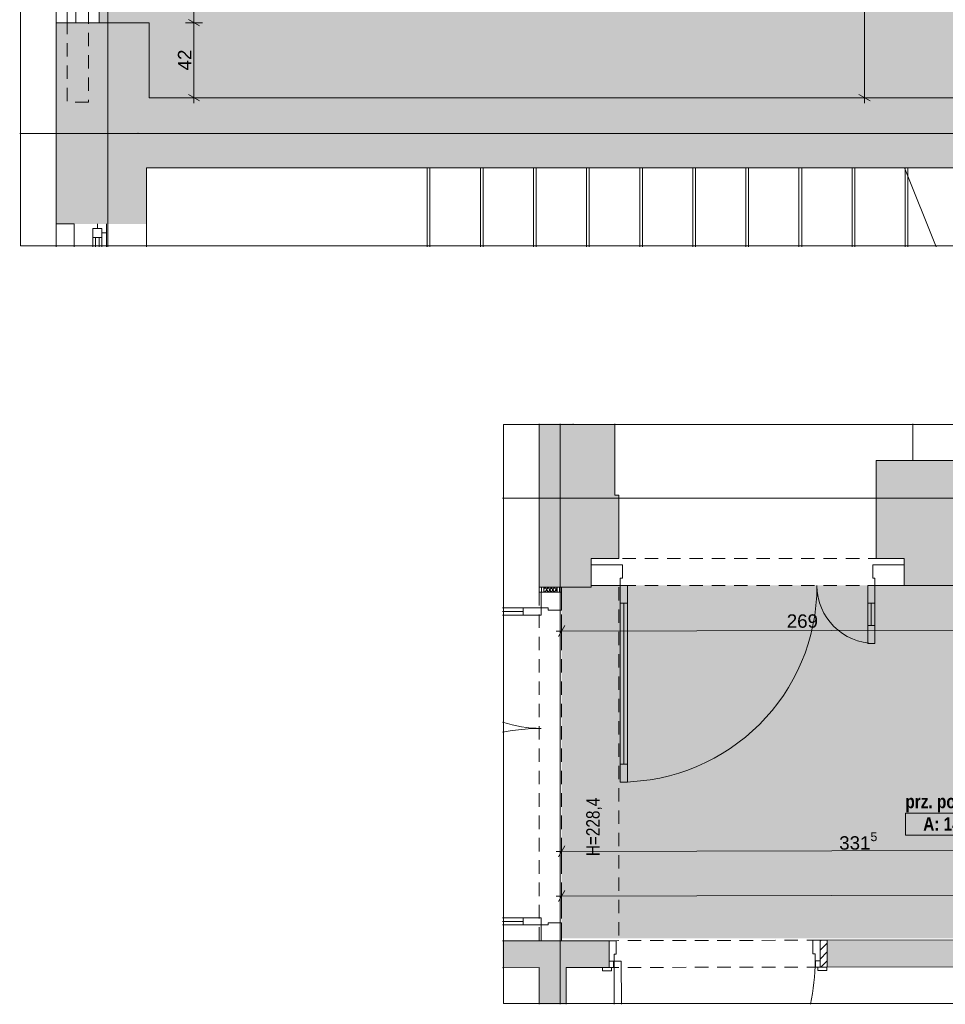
# Paper-space layout 'A-56 UKŁAD SUFITÓW PODWIESZONYCH' of a CAD drawing. Header units: millimetres. Extents: x 0 to 800, y 0 to 594.
# Tile 8 of 27: x 294 to 397, y 185 to 295. Entities that reach past the tile are written whole.
import ezdxf
from ezdxf.xclip import XClip

# ---------------------------------------------------------------- set-up
doc = ezdxf.new("R2010")
doc.units = ezdxf.units.MM
doc.header["$MEASUREMENT"] = 0
doc.header["$XCLIPFRAME"] = 0
for name, pattern in [('DASHDOTX2', [1000, 500, -250, 0, -250]), ('GESTRICHELT2', [93.75, 62.5, -31.25]), ('Przer. długie kreski', [2.5, 1.5, -1]), ('PRZERYWANA_DU_A', [550, 350, -200])]:
    doc.linetypes.add(name, pattern=pattern)
for name, color, linetype, lineweight, true_color in [('A_konstrukcja stalowa_Nr_pióra__10', 7, 'Continuous', 13, 0x4b4b4b), ('A_konstrukcja_Nr_pióra__10', 7, 'Continuous', 13, 0x4b4b4b), ('A_konstrukcja_Nr_pióra__4', 7, 'Continuous', 18, 0x4b4b4b), ('A_osie_Nr_pióra__16', 7, 'Continuous', 5, 0x0f0f0f), ('A_schody_Nr_pióra__10', 7, 'Continuous', 13, 0x4b4b4b), ('A_schody_Nr_pióra__4', 7, 'Continuous', 18, 0x4b4b4b), ('A_sufity projektowane opisy_Nr_pióra__19', 7, 'Continuous', 5, 0x191919), ('A_ściany proj_Nr_pióra__21', 7, 'Continuous', 5, 0xb0b0b0), ('A_ściany_Nr_pióra__19', 7, 'Continuous', 5, 0x191919), ('Okna Archicada_Nr_pióra__19', 7, 'Continuous', 5, 0x191919)]:
    doc.layers.add(name, color=color, linetype=linetype, lineweight=lineweight, true_color=true_color)
for name, color, linetype, lineweight in [('A_strefy_Nr_pióra__1', 7, 'Continuous', 20), ('A_sufity projektowane wymiary_Nr_pióra__1', 7, 'Continuous', 20), ('A_sufity projektowane wymiary_Nr_pióra__2', 8, 'Continuous', 13), ('A_ściany proj_Nr_pióra__1', 7, 'Continuous', 20), ('A_ściany_Nr_pióra__1', 7, 'Continuous', 20), ('Drzwi Archicad_Nr_pióra__3', 252, 'Continuous', 13)]:
    doc.layers.add(name, color=color, linetype=linetype, lineweight=lineweight)
for name, color, linetype in [('A_sufity projektowane', 7, 'Continuous'), ('A_ściany', 7, 'Continuous'), ('A_ściany proj', 7, 'Continuous')]:
    doc.layers.add(name, color=color, linetype=linetype)
doc.styles.add('STYL_AUTOMATYCZNY_1', font='arial.ttf')
doc.styles.add('STYL_AUTOMATYCZNY_2', font='ARIALN.TTF')
doc.styles.add('STYL_AUTOMATYCZNY_4', font='arial.ttf')
doc.styles.add('STYL_AUTOMATYCZNY_5', font='ARIALN.TTF')
pattern_1 = [(0, (-3724.6102, -576.7613), (0, 1), [0, -1])]

# ---------------------------------------------------------------- blocks, each defined once
blk = doc.blocks.new('Rysunek_2_2', base_point=(-3724.61, -576.76))
at = {"layer": 'A_sufity projektowane', "linetype": 'Continuous', "lineweight": 0, "true_color": 0x4b4b4b}
h = blk.add_hatch(dxfattribs=at)
h.set_pattern_fill('do_wyburzenia_0002', color=251, style=0, pattern_type=2)
h.set_pattern_definition([(0, (410.0065, 228.3906), (0, 0.75), [0, -0.75])])
h.paths.add_polyline_path([(354.14, 231.45), (354.14, 192.14), (486.66, 192.14), (486.66, 230.03), (478.86, 230.03), (478.86, 237.23), (407.92, 237.23), (407.92, 231.63), (357.44, 231.63), (357.44, 231.45)])
at = {"layer": 'A_ściany', "linetype": 'Continuous', "lineweight": 0, "true_color": 0x000000}
for points in [[(351.64, 249.73), (351.64, 249.65), (355.44, 249.65), (355.44, 249.73)], [(351.64, 231.45), (357.44, 231.45), (357.44, 234.63), (360.54, 234.63), (360.54, 241.73), (360.1, 241.73), (360.1, 249.65), (351.64, 249.65)], [(389.32, 234.63), (392.44, 234.63), (392.44, 231.63), (407.92, 231.63), (407.92, 245.63), (389.32, 245.63)], [(347.54, 188.84), (359.45, 188.87), (359.45, 191.87), (347.54, 191.84)], [(383.85, 191.92), (383.85, 188.92), (456.07, 189.07), (456.06, 192.07)], [(351.64, 184.75), (354.64, 184.75), (354.64, 188.85), (351.64, 188.85)]]:
    blk.add_hatch(color=18, dxfattribs=at).paths.add_polyline_path(points)
at = {"layer": 'A_ściany proj', "linetype": 'Continuous', "lineweight": 13}
h = blk.add_hatch(dxfattribs=at)
h.set_pattern_fill('gypsum_0002', color=8, style=0, pattern_type=2)
h.set_pattern_definition(pattern_1)
h.paths.add_polyline_path([(351.64, 231.45), (351.64, 230.87), (351.89, 230.87), (351.89, 231.45)])
h = blk.add_hatch(dxfattribs=at)
h.set_pattern_fill('gypsum_0002', color=8, style=0, pattern_type=2)
h.set_pattern_definition(pattern_1)
h.paths.add_polyline_path([(352.14, 231.45), (351.89, 231.45), (351.89, 230.87), (352.14, 230.87)])
h = blk.add_hatch(dxfattribs=at)
h.set_pattern_fill('batt_insulation_0002', color=8, style=0, pattern_type=2)
h.set_pattern_definition([(60, (-3724.61022, -576.7613), (-0.259807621, 0.15), []), (120, (-3724.61022, -576.7613), (0.259807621, 0.15), [])])
h.paths.add_polyline_path([(352.14, 230.87), (353.64, 230.87), (353.64, 231.45), (352.14, 231.45)])
h = blk.add_hatch(dxfattribs=at)
h.set_pattern_fill('gypsum_0002', color=8, style=0, pattern_type=2)
h.set_pattern_definition(pattern_1)
h.paths.add_polyline_path([(353.64, 230.87), (353.89, 230.87), (353.89, 231.45), (353.64, 231.45)])
h = blk.add_hatch(dxfattribs=at)
h.set_pattern_fill('gypsum_0002', color=8, style=0, pattern_type=2)
h.set_pattern_definition(pattern_1)
h.paths.add_polyline_path([(353.89, 230.87), (354.14, 230.87), (354.14, 231.45), (353.89, 231.45)])
at = {"layer": 'A_ściany proj', "linetype": 'Continuous', "lineweight": 0, "true_color": 0x000000}
h = blk.add_hatch(dxfattribs=at)
h.set_pattern_fill('bloczki_ceramiczne_0002', color=18, style=0, pattern_type=2)
h.set_pattern_definition([(45, (-3724.6102, -576.7613), (-0.49497475, 0.49497475), [])])
h.paths.add_polyline_path([(383.05, 188.92), (383.85, 188.92), (383.85, 191.92), (383.05, 191.92)])
at = {"layer": 'A_konstrukcja_Nr_pióra__10', "color": 251, "linetype": 'Przer. długie kreski', "lineweight": 13, "true_color": 0x4b4b4b}
for p, q in [((360.1, 249.73), (360.1, 249.65)), ((360.54, 231.45), (360.54, 191.87))]:
    blk.add_line(p, q, dxfattribs=at)
at = {"layer": 'A_osie_Nr_pióra__16', "color": 250, "linetype": 'DASHDOTX2', "lineweight": 5, "true_color": 0x0f0f0f}
for p, q in [((353.98, 249.73), (353.98, 184.75)), ((500.6, 241.39), (347.54, 241.39))]:
    blk.add_line(p, q, dxfattribs=at)
at = {"layer": 'A_schody_Nr_pióra__4', "color": 251, "linetype": 'Continuous', "lineweight": 18, "true_color": 0x4b4b4b}
blk.add_line((393.44, 249.73), (393.44, 245.63), dxfattribs=at)
at = {"layer": 'A_strefy_Nr_pióra__1', "color": 7, "linetype": 'Continuous', "lineweight": 20}
for p, q in [((392.59, 206.15), (392.59, 203.68)), ((392.59, 206.15), (406.88, 206.15)), ((392.59, 203.68), (406.88, 203.68))]:
    blk.add_line(p, q, dxfattribs=at)
at = {"layer": 'A_sufity projektowane opisy_Nr_pióra__19', "color": 250, "linetype": 'PRZERYWANA_DU_A', "lineweight": 5, "true_color": 0x191919, "flags": 128}
blk.add_lwpolyline([(500.5, 249.63), (347.64, 249.63), (347.64, 184.85), (500.5, 184.85)], close=True, dxfattribs=at)
at = {"layer": 'A_sufity projektowane wymiary_Nr_pióra__1', "color": 7, "linetype": 'Continuous', "lineweight": 20}
for p, q in [((354.5, 227.15), (353.78, 225.9)), ((354.5, 202.49), (353.78, 201.24)), ((354.49, 197.49), (353.77, 196.24))]:
    blk.add_line(p, q, dxfattribs=at)
at = {"layer": 'A_sufity projektowane wymiary_Nr_pióra__2', "color": 8, "linetype": 'Continuous', "lineweight": 13}
for p, q in [((354.14, 225.59), (354.14, 227.46)), ((353.53, 226.52), (354.14, 226.52)), ((354.14, 226.52), (407.93, 226.63)), ((354.14, 200.93), (354.14, 202.8)), ((353.53, 201.86), (354.14, 201.86)), ((354.14, 201.86), (420.42, 202)), ((354.13, 195.93), (354.13, 197.8)), ((353.52, 196.86), (354.13, 196.86)), ((354.13, 196.86), (486.65, 197.14))]:
    blk.add_line(p, q, dxfattribs=at)
at = {"layer": 'A_ściany proj_Nr_pióra__1', "color": 7, "linetype": 'Continuous', "lineweight": 20}
for p, q in [((357.44, 233.93), (357.44, 234.63)), ((357.44, 231.63), (357.44, 233.93)), ((392.44, 233.93), (392.44, 234.63)), ((392.44, 231.63), (392.44, 233.93))]:
    blk.add_line(p, q, dxfattribs=at)
at = {"layer": 'A_ściany proj_Nr_pióra__1', "color": 7, "linetype": 'Continuous', "lineweight": 20, "flags": 128}
for points in [[(351.64, 231.45), (351.64, 230.87)], [(354.14, 230.87), (354.14, 231.45)], [(383.85, 191.92), (383.05, 191.92)], [(383.05, 191.92), (383.05, 188.92)], [(383.85, 188.92), (383.85, 191.92)], [(383.05, 188.92), (383.85, 188.92)]]:
    blk.add_lwpolyline(points, dxfattribs=at)
at = {"layer": 'A_ściany proj_Nr_pióra__21', "color": 253, "linetype": 'Continuous', "lineweight": 5, "true_color": 0xb0b0b0}
for p, q in [((351.89, 231.45), (351.89, 230.87)), ((352.14, 231.45), (352.14, 230.87)), ((353.64, 230.87), (353.64, 231.45)), ((353.89, 230.87), (353.89, 231.45)), ((351.84, 230.87), (351.64, 230.87)), ((351.89, 230.87), (351.84, 230.87)), ((352.14, 230.87), (351.89, 230.87)), ((353.64, 230.87), (352.14, 230.87)), ((353.89, 230.87), (353.64, 230.87)), ((354.14, 230.87), (353.89, 230.87)), ((351.84, 191.87), (351.64, 191.87)), ((351.89, 191.87), (351.84, 191.87)), ((352.14, 191.87), (351.89, 191.87)), ((353.64, 191.87), (352.14, 191.87)), ((353.89, 191.87), (353.64, 191.87)), ((354.14, 191.87), (353.89, 191.87))]:
    blk.add_line(p, q, dxfattribs=at)
at = {"layer": 'A_ściany proj_Nr_pióra__21', "color": 253, "linetype": 'Continuous', "lineweight": 5, "true_color": 0xb0b0b0, "flags": 128}
for points in [[(351.89, 231.45), (351.64, 231.45)], [(352.14, 231.45), (351.89, 231.45)], [(353.64, 231.45), (352.14, 231.45)], [(353.89, 231.45), (353.64, 231.45)], [(354.14, 231.45), (353.89, 231.45)]]:
    blk.add_lwpolyline(points, dxfattribs=at)
at = {"layer": 'A_ściany_Nr_pióra__1', "color": 7, "linetype": 'Continuous', "lineweight": 20}
for p, q in [((359.45, 191.87), (359.45, 189.57)), ((383.05, 191.92), (383.05, 189.62)), ((359.45, 189.57), (359.45, 188.87)), ((383.05, 189.62), (383.05, 188.92)), ((359.45, 188.87), (358.71, 188.86)), ((383.05, 188.92), (383.79, 188.92))]:
    blk.add_line(p, q, dxfattribs=at)
at = {"layer": 'A_ściany_Nr_pióra__1', "color": 7, "linetype": 'Continuous', "lineweight": 20, "flags": 128}
for points in [[(351.64, 249.73), (351.64, 249.65)], [(351.64, 249.65), (351.64, 231.45)], [(355.44, 249.65), (355.44, 249.73)], [(360.1, 249.65), (355.44, 249.65)], [(360.1, 241.73), (360.1, 249.65)], [(407.92, 245.63), (389.32, 245.63)], [(389.32, 245.63), (389.32, 234.63)], [(360.54, 241.73), (360.1, 241.73)], [(360.54, 234.63), (360.54, 241.73)], [(357.44, 231.45), (357.44, 234.63)], [(357.44, 234.63), (360.54, 234.63)], [(389.32, 234.63), (392.44, 234.63)], [(392.44, 234.63), (392.44, 231.63)], [(351.64, 231.45), (357.44, 231.45)], [(392.44, 231.63), (407.92, 231.63)], [(359.45, 191.87), (347.54, 191.84)], [(456.06, 192.07), (383.85, 191.92)], [(383.85, 191.92), (383.85, 188.92)], [(347.54, 188.84), (351.64, 188.85)], [(351.64, 188.85), (351.64, 184.75)], [(354.64, 188.85), (359.45, 188.87)], [(354.64, 184.75), (354.64, 188.85)], [(383.85, 188.92), (402.55, 188.96)]]:
    blk.add_lwpolyline(points, dxfattribs=at)
at = {"layer": 'Drzwi Archicad_Nr_pióra__3', "color": 252, "linetype": 'Przer. długie kreski', "lineweight": 13}
for p, q in [((392.44, 234.63), (357.44, 234.63)), ((392.44, 231.63), (357.44, 231.63)), ((351.64, 230.87), (351.64, 191.87)), ((354.14, 230.87), (354.14, 191.87)), ((383.05, 191.92), (359.45, 191.87)), ((383.05, 188.92), (359.45, 188.87))]:
    blk.add_line(p, q, dxfattribs=at)
at = {"layer": 'Drzwi Archicad_Nr_pióra__3', "color": 252, "linetype": 'Continuous', "lineweight": 13}
for p, q in [((357.44, 233.93), (357.44, 234.63)), ((357.44, 233.93), (357.44, 231.63)), ((360.94, 233.93), (357.44, 233.93)), ((357.44, 231.63), (357.44, 233.93)), ((357.44, 231.63), (357.44, 233.93)), ((360.94, 232.43), (360.94, 233.93)), ((388.94, 233.93), (388.94, 232.43)), ((392.44, 233.93), (388.94, 233.93)), ((392.44, 233.93), (392.44, 234.63)), ((392.44, 231.63), (392.44, 233.93)), ((392.44, 231.63), (392.44, 233.93)), ((392.44, 231.63), (392.44, 233.93)), ((357.44, 231.63), (360.7, 231.63)), ((360.7, 231.63), (360.7, 232.43)), ((360.7, 232.43), (360.94, 232.43)), ((360.7, 229.63), (360.7, 231.63)), ((360.7, 231.63), (361.5, 231.63)), ((361.5, 231.63), (361.5, 229.63)), ((388.38, 231.63), (388.38, 229.63)), ((389.18, 231.63), (388.38, 231.63)), ((388.94, 232.43), (389.18, 232.43)), ((389.18, 232.43), (389.18, 231.63)), ((389.18, 231.63), (392.44, 231.63)), ((389.18, 229.63), (389.18, 231.63)), ((351.84, 230.87), (351.64, 230.87)), ((351.84, 229.11), (351.84, 230.87)), ((351.84, 230.87), (354.14, 230.87)), ((351.89, 230.87), (351.84, 230.87)), ((351.89, 230.87), (351.84, 230.87)), ((352.14, 230.87), (351.89, 230.87)), ((352.14, 230.87), (351.89, 230.87)), ((353.64, 230.87), (352.14, 230.87)), ((353.64, 230.87), (352.14, 230.87)), ((353.89, 230.87), (353.64, 230.87)), ((353.89, 230.87), (353.64, 230.87)), ((354.14, 230.87), (353.89, 230.87)), ((354.14, 230.87), (353.89, 230.87)), ((354.14, 230.87), (354.14, 228.87)), ((361.5, 229.63), (360.7, 229.63)), ((361.1, 211.63), (361.1, 229.63)), ((388.38, 229.63), (389.18, 229.63)), ((388.78, 227.15), (388.78, 229.63)), ((347.54, 228.71), (349.84, 228.71)), ((349.84, 228.31), (349.84, 229.11)), ((349.84, 229.11), (351.84, 229.11)), ((351.84, 228.31), (349.84, 228.31)), ((352.64, 229.11), (351.84, 229.11)), ((351.84, 229.11), (351.84, 228.31)), ((352.64, 228.87), (352.64, 229.11)), ((354.14, 228.87), (352.64, 228.87)), ((389.18, 227.15), (388.38, 227.15)), ((388.38, 227.15), (388.38, 225.15)), ((389.18, 225.15), (389.18, 227.15)), ((388.38, 225.15), (389.18, 225.15)), ((360.7, 209.63), (360.7, 211.63)), ((360.7, 211.63), (361.5, 211.63)), ((361.5, 211.63), (361.5, 209.63)), ((361.5, 209.63), (360.7, 209.63)), ((347.54, 194.03), (349.84, 194.03)), ((351.84, 194.43), (349.84, 194.43)), ((349.84, 194.43), (349.84, 193.63)), ((351.84, 193.63), (351.84, 194.43)), ((349.84, 193.63), (351.84, 193.63)), ((351.84, 191.87), (351.84, 193.63)), ((351.84, 193.63), (352.64, 193.63)), ((352.64, 193.63), (352.64, 193.87)), ((352.64, 193.87), (354.14, 193.87)), ((354.14, 193.87), (354.14, 191.87)), ((351.84, 191.87), (351.64, 191.87)), ((354.14, 191.87), (351.84, 191.87)), ((351.89, 191.87), (351.84, 191.87)), ((351.89, 191.87), (351.84, 191.87)), ((352.14, 191.87), (351.89, 191.87)), ((352.14, 191.87), (351.89, 191.87)), ((353.64, 191.87), (352.14, 191.87)), ((353.64, 191.87), (352.14, 191.87)), ((353.89, 191.87), (353.64, 191.87)), ((353.89, 191.87), (353.64, 191.87)), ((354.14, 191.87), (353.89, 191.87)), ((354.14, 191.87), (353.89, 191.87)), ((359.45, 191.87), (359.45, 189.57)), ((360.25, 191.87), (359.45, 191.87)), ((359.45, 191.87), (359.45, 189.57)), ((359.45, 191.87), (359.45, 189.57)), ((360.25, 190.37), (360.25, 191.87)), ((383.05, 191.92), (382.25, 191.91)), ((382.25, 191.91), (382.25, 190.41)), ((383.05, 189.62), (383.05, 191.92)), ((383.05, 191.92), (383.05, 189.62)), ((383.05, 191.92), (383.05, 189.62)), ((359.45, 189.57), (359.45, 188.87)), ((359.95, 189.57), (359.45, 189.57)), ((359.45, 189.57), (360.01, 189.57)), ((359.45, 189.57), (359.45, 188.87)), ((359.45, 189.57), (359.45, 188.87)), ((359.95, 188.87), (359.95, 189.57)), ((360.01, 189.57), (360.01, 190.37)), ((360.01, 190.37), (360.25, 190.37)), ((360.02, 184.75), (360.01, 189.57)), ((360.01, 189.57), (360.81, 189.57)), ((360.81, 189.57), (360.82, 184.75)), ((382.25, 190.41), (382.49, 190.41)), ((382.49, 190.41), (382.49, 189.61)), ((382.49, 189.61), (383.05, 189.62)), ((383.05, 189.62), (382.55, 189.61)), ((382.55, 189.61), (382.55, 188.91)), ((383.05, 188.92), (383.05, 189.62)), ((383.05, 189.62), (383.05, 188.92)), ((383.05, 189.62), (383.05, 188.92)), ((359.71, 188.87), (358.71, 188.86)), ((359.45, 188.87), (358.71, 188.86)), ((359.45, 188.87), (358.71, 188.86)), ((358.71, 188.86), (358.71, 188.48)), ((358.71, 188.48), (359.71, 188.49)), ((359.45, 188.87), (359.95, 188.87)), ((359.71, 188.49), (359.71, 188.87)), ((382.55, 188.91), (383.05, 188.92)), ((383.79, 188.92), (382.79, 188.92)), ((382.79, 188.92), (382.79, 188.54)), ((382.79, 188.54), (383.79, 188.54)), ((383.05, 188.92), (383.79, 188.92)), ((383.05, 188.92), (383.79, 188.92)), ((383.79, 188.54), (383.79, 188.92))]:
    blk.add_line(p, q, dxfattribs=at)
at = {"layer": 'Drzwi Archicad_Nr_pióra__3', "color": 252, "linetype": 'Continuous', "lineweight": 13, "flags": 128}
for points in [[(360.7, 211.63), (360.7, 229.63), (361.1, 229.63), (361.1, 211.63)], [(361.1, 211.63), (361.1, 229.63), (361.5, 229.63), (361.5, 211.63)], [(388.78, 227.15), (388.78, 229.63), (388.38, 229.63), (388.38, 227.15)], [(389.18, 227.15), (389.18, 229.63), (388.78, 229.63), (388.78, 227.15)]]:
    blk.add_lwpolyline(points, close=True, dxfattribs=at)
for points in [[(347.54, 229.11), (349.84, 229.11), (349.84, 228.71), (347.54, 228.71)], [(347.54, 228.71), (349.84, 228.71), (349.84, 228.31), (347.54, 228.31)], [(347.54, 194.03), (349.84, 194.03), (349.84, 194.43), (347.54, 194.43)], [(347.54, 193.63), (349.84, 193.63), (349.84, 194.03), (347.54, 194.03)]]:
    blk.add_lwpolyline(points, dxfattribs=at)
at = {"layer": 'Drzwi Archicad_Nr_pióra__3', "color": 252, "linetype": 'Continuous', "lineweight": 13}
for centre, radius, start, end in [((360.7, 231.63), 22, 270, 0), ((389.18, 231.63), 6.48, 180, 270), ((351.84, 229.11), 13.48, 251.3981, 270), ((351.84, 193.63), 22, 90, 101.2713), ((360.01, 189.57), 22.48, 347.6241, 0.1232)]:
    blk.add_arc(centre, radius, start, end, dxfattribs=at)
at = {"layer": 'A_konstrukcja_Nr_pióra__4', "color": 251, "linetype": 'Continuous', "lineweight": 18, "true_color": 0x4b4b4b, "insert": (357.78, 204.6), "char_height": 1.5, "attachment_point": 5, "rotation": 90, "style": 'STYL_AUTOMATYCZNY_2'}
blk.add_mtext('\\A1;{\\pqc;\\fArial Narrow|b0|i0|c238|p0;\\W1.000000;H=228,4}', dxfattribs=at)
at = {"layer": 'A_strefy_Nr_pióra__1', "color": 7, "linetype": 'Continuous', "lineweight": 20, "char_height": 1.5, "attachment_point": 1, "style": 'STYL_AUTOMATYCZNY_5'}
for s, insert in [('\\A1;{\\pql;\\fArial Narrow|b1|i0|c238|p0;\\W1.000000;prz. pożarowy K1}', (392.59, 208.2)), ('\\A1;{\\pql;\\fArial Narrow|b1|i0|c238|p0;\\W1.000000;A: 14,09 m2}', (394.59, 205.69))]:
    blk.add_mtext(s, dxfattribs=dict(at, insert=insert))
at = {"layer": 'A_sufity projektowane wymiary_Nr_pióra__1', "color": 7, "linetype": 'Continuous', "lineweight": 20, "insert": (379.32, 226.87), "char_height": 1.5, "width": 3.4323, "attachment_point": 7, "rotation": 0.118, "style": 'STYL_AUTOMATYCZNY_4'}
blk.add_mtext('\\A1;{\\pql;\\fArial|b0|i0|c238|p0;\\W1.000000;269}', dxfattribs=at)
at = {"layer": 'A_sufity projektowane wymiary_Nr_pióra__1', "color": 7, "linetype": 'Continuous', "lineweight": 20, "insert": (385.19, 201.62), "char_height": 1.5, "attachment_point": 7, "rotation": 0.118, "style": 'STYL_AUTOMATYCZNY_1'}
blk.add_mtext('\\A1;{\\pql;\\fArial|b0|i0|c238|p0;\\W1.000000;331\\fArial|b0|i0|c238|p0;\\W1.000000;\\A1{\\H.66x;\\S5^  ;}}', dxfattribs=at)
blk = doc.blocks.new('Rysunek_18_18', base_point=(-2983.24, -607.93))
at = {"layer": 'A_sufity projektowane', "linetype": 'Continuous', "lineweight": 0, "true_color": 0x4b4b4b}
h = blk.add_hatch(dxfattribs=at)
h.set_pattern_fill('do_wyburzenia_0012', color=251, style=0, pattern_type=2)
h.set_pattern_definition([(0, (395.2562, 309.13346), (0, 0.75), [0, -0.75])])
h.paths.add_polyline_path([(302.41, 294.62), (308.01, 294.62), (308.01, 286.22), (430.98, 286.22), (430.98, 286.28), (439.92, 286.28), (439.92, 279.06), (488.82, 279.06), (488.82, 290.72), (492.9, 290.72), (492.9, 344.86), (308.01, 344.86), (308.01, 330.46), (302.41, 330.46)])
at = {"layer": 'A_ściany', "linetype": 'Continuous', "lineweight": 0, "true_color": 0x000000}
for points in [[(297.61, 294.62), (297.61, 278.38), (308.01, 278.38), (308.01, 294.62)], [(308.01, 278.38), (402.72, 278.38), (402.72, 286.22), (308.01, 286.22)], [(297.61, 278.38), (297.61, 272.09), (307.71, 272.09), (307.71, 278.38)]]:
    blk.add_hatch(color=18, dxfattribs=at).paths.add_polyline_path(points)
at = {"layer": 'A_konstrukcja stalowa_Nr_pióra__10', "color": 251, "linetype": 'Przer. długie kreski', "lineweight": 13, "true_color": 0x4b4b4b, "flags": 128}
blk.add_lwpolyline([(301.21, 285.72), (298.81, 285.72), (298.81, 308.46), (301.21, 308.46)], close=True, dxfattribs=at)
at = {"layer": 'A_osie_Nr_pióra__16', "color": 250, "linetype": 'DASHDOTX2', "lineweight": 5, "true_color": 0x0f0f0f}
for p, q in [((303.36, 351.96), (303.36, 269.53)), ((306.75, 282.22), (293.51, 282.22)), ((500.6, 282.22), (306.75, 282.22)), ((306.75, 282.22), (306.75, 282.22))]:
    blk.add_line(p, q, dxfattribs=at)
blk.add_point((306.75, 282.22), dxfattribs=at)
at = {"layer": 'A_schody_Nr_pióra__10', "color": 251, "linetype": 'GESTRICHELT2', "lineweight": 13, "true_color": 0x4b4b4b}
for p, q in [((339.41, 278.38), (339.41, 269.53)), ((345.35, 278.38), (345.35, 269.53)), ((351.29, 278.38), (351.29, 269.53)), ((357.23, 278.38), (357.23, 269.53)), ((363.17, 278.38), (363.17, 269.53)), ((369.11, 278.38), (369.11, 269.53)), ((375.05, 278.38), (375.05, 269.53)), ((380.99, 278.38), (380.99, 269.53)), ((386.93, 278.38), (386.93, 269.53)), ((392.87, 278.38), (392.87, 269.53))]:
    blk.add_line(p, q, dxfattribs=at)
at = {"layer": 'A_schody_Nr_pióra__4', "color": 251, "linetype": 'Continuous', "lineweight": 18, "true_color": 0x4b4b4b}
for p, q in [((339.11, 278.38), (339.11, 269.53)), ((345.05, 278.38), (345.05, 269.53)), ((350.99, 278.38), (350.99, 269.53)), ((356.93, 278.38), (356.93, 269.53)), ((362.87, 278.38), (362.87, 269.53)), ((368.81, 278.38), (368.81, 269.53)), ((374.75, 278.38), (374.75, 269.53)), ((380.69, 278.38), (380.69, 269.53)), ((386.63, 278.38), (386.63, 269.53)), ((392.49, 278.38), (396.03, 269.53)), ((392.57, 278.38), (392.57, 269.53))]:
    blk.add_line(p, q, dxfattribs=at)
at = {"layer": 'A_sufity projektowane opisy_Nr_pióra__19', "color": 250, "linetype": 'PRZERYWANA_DU_A', "lineweight": 5, "true_color": 0x191919, "flags": 128}
blk.add_lwpolyline([(500.5, 269.63), (293.61, 269.63), (293.61, 351.86), (500.5, 351.86)], close=True, dxfattribs=at)
at = {"layer": 'A_sufity projektowane wymiary_Nr_pióra__1', "color": 7, "linetype": 'Continuous', "lineweight": 20}
for p, q in [((312.39, 294.98), (313.64, 294.26)), ((312.39, 286.58), (313.64, 285.86)), ((387.39, 286.58), (388.64, 285.86))]:
    blk.add_line(p, q, dxfattribs=at)
at = {"layer": 'A_sufity projektowane wymiary_Nr_pióra__2', "color": 8, "linetype": 'Continuous', "lineweight": 13}
for p, q in [((313.01, 294.62), (313.01, 330.46)), ((388.01, 286.22), (388.01, 311.96)), ((313.95, 294.62), (312.07, 294.62)), ((313.01, 286.22), (313.01, 294.62)), ((313.95, 286.22), (312.07, 286.22)), ((313.01, 285.61), (313.01, 286.22)), ((388.95, 286.22), (387.07, 286.22)), ((388.01, 285.61), (388.01, 286.22))]:
    blk.add_line(p, q, dxfattribs=at)
at = {"layer": 'A_ściany_Nr_pióra__1', "color": 7, "linetype": 'Continuous', "lineweight": 20}
for p, q in [((297.61, 272.09), (297.61, 269.53)), ((299.61, 272.09), (299.61, 269.53)), ((307.71, 272.09), (307.71, 269.53))]:
    blk.add_line(p, q, dxfattribs=at)
at = {"layer": 'A_ściany_Nr_pióra__1', "color": 7, "linetype": 'Continuous', "lineweight": 20, "flags": 128}
for points in [[(297.61, 294.62), (297.61, 278.38)], [(297.61, 294.62), (302.41, 294.62)], [(308.01, 294.62), (302.41, 294.62)], [(308.01, 286.22), (308.01, 294.62)], [(402.72, 286.22), (308.01, 286.22)], [(297.61, 278.38), (297.61, 272.09)], [(307.71, 272.09), (307.71, 278.38)], [(307.71, 278.38), (308.01, 278.38)], [(308.01, 278.38), (402.72, 278.38)], [(297.61, 272.09), (299.61, 272.09)]]:
    blk.add_lwpolyline(points, dxfattribs=at)
at = {"layer": 'A_ściany_Nr_pióra__19', "color": 250, "linetype": 'Continuous', "lineweight": 5, "true_color": 0x191919}
for p, q in [((297.61, 307.5), (297.61, 294.62)), ((302.41, 294.62), (302.41, 307.5))]:
    blk.add_line(p, q, dxfattribs=at)
at = {"layer": 'Okna Archicada_Nr_pióra__19', "color": 250, "linetype": 'Continuous', "lineweight": 5, "true_color": 0x191919}
for p, q in [((298.81, 307.5), (298.81, 294.62)), ((299.81, 294.62), (299.81, 307.5)), ((298.81, 294.62), (299.81, 294.62)), ((302.71, 271.59), (301.71, 271.59)), ((301.71, 271.59), (301.71, 269.53)), ((302.21, 272.09), (302.21, 271.59)), ((302.71, 269.53), (302.71, 271.59)), ((303.21, 272.09), (303.21, 271.09)), ((301.71, 270.59), (302.71, 270.59)), ((302.01, 269.53), (302.01, 270.59)), ((302.41, 269.53), (302.41, 270.59)), ((302.71, 271.09), (303.21, 271.09)), ((303.21, 269.53), (303.21, 271.09))]:
    blk.add_line(p, q, dxfattribs=at)
at = {"layer": 'A_sufity projektowane wymiary_Nr_pióra__1', "color": 7, "linetype": 'Continuous', "lineweight": 20, "insert": (312.71, 289.28), "char_height": 1.5, "width": 2.2882, "attachment_point": 7, "rotation": 90, "style": 'STYL_AUTOMATYCZNY_4'}
blk.add_mtext('\\A1;{\\pql;\\fArial|b0|i0|c238|p0;\\W1.000000;42}', dxfattribs=at)

psp = doc.layouts.new('A-56 UKŁAD SUFITÓW PODWIESZONYCH')

# ---------------------------------------------------------------- block references
at = {"color": 37, "linetype": 'Continuous', "lineweight": 5, "true_color": 0x656532}
ref = psp.add_blockref('Rysunek_18_18', (-2983.24, -607.93), dxfattribs=at)
XClip(ref).set_block_clipping_path([(293.5123383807, 269.528357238), (500.5999994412, 351.9622046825)])
ref = psp.add_blockref('Rysunek_2_2', (-3724.61, -576.76), dxfattribs=at)
XClip(ref).set_block_clipping_path([(347.5399994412, 184.748350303), (500.5999994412, 249.728357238)])

doc.saveas('drawing.dxf')
